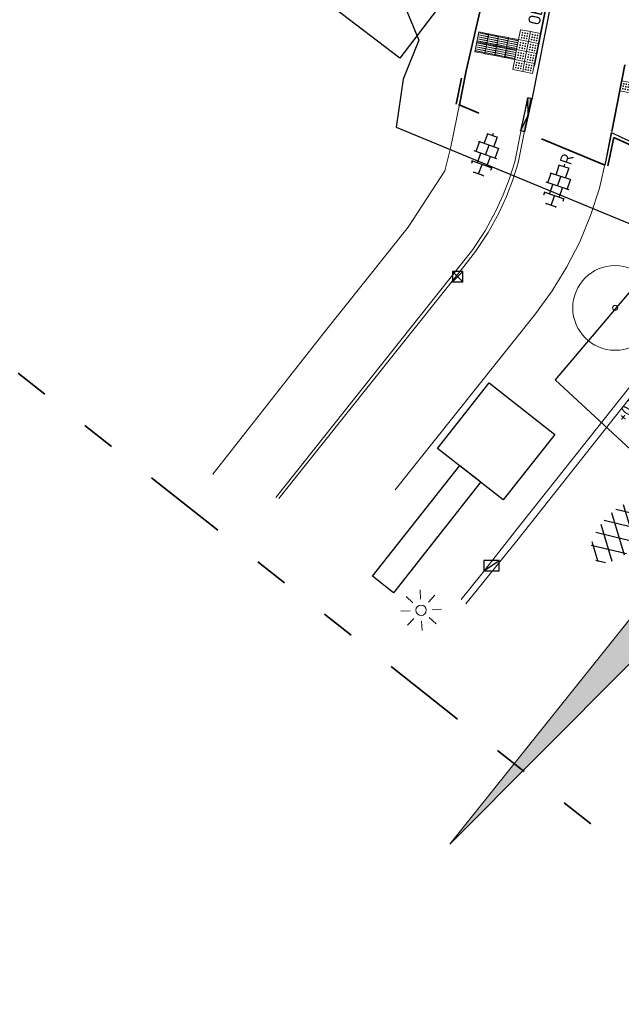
# Model space of a CAD drawing. Header units: metres. Extents: x -1 to 222837, y -2 to 853657.
# Tile 206 of 256: x 111339 to 111357, y 426462 to 426491. Entities that reach past the tile are written whole.
import ezdxf
from ezdxf.enums import TextEntityAlignment as Align

# ---------------------------------------------------------------- set-up
doc = ezdxf.new("R2010")
doc.units = ezdxf.units.M
doc.header["$XCLIPFRAME"] = 0
for name, pattern in [('AL-TEKENBLADGRENS', [11.5, 2.5, -1.5, 1, -1.5, 1, -1.5, 2.5]), ('VH-OPSLUITBAND_100X200', [16, 8, -2, 4, -2]), ('XX-HIDDEN', [4, 2, -2])]:
    doc.linetypes.add(name, pattern=pattern)
for name, color, linetype, lineweight in [('B-ALG', 8, 'Continuous', 5), ('B-GRN-BOOM', 74, 'Continuous', 15), ('B-GRS-WERKGRENS', 4, 'WERKGRENS', 25), ('B-GV-GR-BOOM-S', 95, 'Continuous', 13), ('B-Lichtmast', 8, 'Continuous', 5), ('B-OI-RI-GWA_KOLK-S', 30, 'Continuous', 30), ('B-WE-VH-VERHARDING_ASFALT-S', 252, 'Continuous', 25), ('B-WE-VH-VERHARDING_TEGEL-S', 252, 'Continuous', 25), ('N-WE-VH-KANTOPSLUITING_OB 120 250', 152, 'VH-OPSLUITBAND_100X200', 35), ('N-WE-VH-KANTOPSLUITING_OPSLUITBAND_100X200-G VOETPAD', 150, 'VH-OPSLUITBAND_100X200', 35), ('N-WE-VH-KANTOPSLUITING_RIJWIELPADBAND-G', 7, 'Continuous', 25), ('N-WE-VH-KANTOPSLUITING_VOORKANT OB 120 250', 7, 'Continuous', 25), ('N-WE-VH-MATERIAALGRENS-G', 7, 'XX-HIDDEN', 35), ('N-WE-VW-BLINDENGELEIDEROUTE-Geleidetegel_G', 30, 'Continuous', 18), ('N-WE-VW-BLINDENGELEIDEROUTE-noppentetegel_G', 30, 'Continuous', 18), ('N-WE-VW-MARKERING_LANGS_STREEP-G', 7, 'Continuous', 35), ('Openbaar_verlichtingsobject', 1, 'Continuous', 0), ('X-XX-AL-HOOGTELABEL-T25', 7, 'Continuous', 25), ('X-XX-AL-TEKENBLADGRENS-G blad 2', 7, 'AL-TEKENBLADGRENS', 35)]:
    doc.layers.add(name, color=color, linetype=linetype, lineweight=lineweight)
for name, color, linetype in [('Verkeersbordaanduiding_bladA', 7, 'Continuous'), ('Verloopband naar rijwielpadband', 220, 'Continuous'), ('X-REF', 7, 'Continuous')]:
    doc.layers.add(name, color=color, linetype=linetype)
doc.styles.add('NLCS-ISO', font='NLCS-ISO.ttf')
doc.styles.add('NLCS-ISO-M1000-T25', font='NLCS-ISO.ttf')
doc.styles.add('RPS_18', font='isocp.shx', dxfattribs={"height": 1.8})
doc.linetypes.add('WERKGRENS', pattern='A,2.5,-1,[133,ltypeshp.shx,S=1,R=0,X=-1,Y=0],-1,2.5', length=7)
picture_1 = doc.add_image_def('image1.ecw', size_in_pixel=(400001, 250001))
picture_2 = doc.add_image_def('image2.ecw', size_in_pixel=(120000, 80000))
picture_3 = doc.add_image_def('image6.jpg', size_in_pixel=(765, 757))
picture_4 = doc.add_image_def('image5.jpg', size_in_pixel=(378, 378))
picture_5 = doc.add_image_def('image15.png', size_in_pixel=(67, 354))

# ---------------------------------------------------------------- blocks, each defined once
blk = doc.blocks.new('SVH-TEGEL_300X300_DUN_HALFST_KL-SO')
for p, q in [((-1.84, 1.5), (-1.5, 1.5)), ((-1.5, -1.6), (-1.5, 1.6)), ((0, -1.78), (0, 1.78)), ((0, 1.5), (1.5, 1.5)), ((1.5, -1.6), (1.5, 1.6)), ((-3.08, 0.75), (-3, 0.75)), ((-3, -0.83), (-3, 0.83)), ((-3, 0), (-1.5, 0)), ((-1.5, 0.75), (0, 0.75)), ((0, 0), (1.5, 0)), ((1.5, 0.75), (3, 0.75)), ((3, -0.83), (3, 0.83)), ((3, 0), (3.39, 0)), ((-3.08, -0.75), (-3, -0.75)), ((-1.5, -0.75), (0, -0.75)), ((1.5, -0.75), (3, -0.75)), ((-1.84, -1.5), (-1.5, -1.5)), ((0, -1.5), (1.5, -1.5))]:
    blk.add_line(p, q)
at = {"style": 'NLCS-ISO'}
blk.add_attdef('FORMAAT', text='', height=1.8, dxfattribs=at).set_placement((-3.18, 0), align=Align.MIDDLE_RIGHT)
blk.add_attdef('KLEUR', text='', height=1.8, dxfattribs=at).set_placement((3.49, 0), align=Align.MIDDLE_LEFT)
at = {"style": 'NLCS-ISO', "flags": 1}
blk.add_attdef('FUNCTIE', text='', height=1.8, dxfattribs=at).set_placement((0.12, -3.58), align=Align.MIDDLE_CENTER)
blk = doc.blocks.new('SVH-ASFALT-SO')
at = {"ltscale": 0.1}
for p, q in [((-3.36, 2.17), (-1.83, 4.83)), ((0.36, -0.07), (-2.31, 4.55)), ((-1.91, 0.69), (0.95, 5.64)), ((2.75, -0.22), (-0.47, 5.37)), ((0, 0), (3.27, 5.66)), ((4.87, 0.12), (1.65, 5.7)), ((2.18, -0.23), (5.32, 5.22)), ((6.7, 0.95), (4.04, 5.55)), ((4.66, 0.07), (7.07, 4.25)), ((7.83, 2.99), (7.15, 4.18)), ((-2.72, 1.26), (-3.45, 2.54))]:
    blk.add_line(p, q, dxfattribs=at)
at = {"style": 'NLCS-ISO'}
blk.add_attdef('KLEUR', text='', height=1.8, dxfattribs=at).set_placement((9.49, 2.74), align=Align.MIDDLE_LEFT)
at = {"style": 'NLCS-ISO', "flags": 1}
blk.add_attdef('FUNCTIE', text='', height=1.8, dxfattribs=at).set_placement((0.12, -3.58), align=Align.MIDDLE_CENTER)
blk = doc.blocks.new('SGR-BOOM_01')
at = {"layer": 'B-GRN-BOOM'}
for radius in [2.5, 0.15]:
    blk.add_circle((0, 0), radius, dxfattribs=at)
blk = doc.blocks.new('B-SRI-KOLK_STRAAT_300X300-SO')
at = {"color": 0}
for p, q in [((-0.75, 0), (0.75, 1.5)), ((0.75, 0), (-0.75, 1.5))]:
    blk.add_line(p, q, dxfattribs=at)
blk.add_3dface([(-0.75, 0), (0.75, 0), (0.75, 1.5), (-0.75, 1.5)], dxfattribs=at)
blk = doc.blocks.new('B-SRI-KOLK_TROTTOIR-SO')
at = {"color": 0}
blk.add_line((-1.125, 0), (1.125, 1.5), dxfattribs=at)
blk.add_3dface([(-1.125, 0), (1.125, 0), (1.125, 1.5), (-1.125, 1.5)], dxfattribs=at)
blk = doc.blocks.new('verloopband naar rijwielpadband')
at = {"layer": 'Verloopband naar rijwielpadband', "transparency": 33554559}
h = blk.add_hatch(color=8, dxfattribs=at)
h.dxf.hatch_style = 1
h.paths.add_polyline_path([(0.5, -0.12), (0, 0), (0, -0.12)])
h.paths.add_polyline_path([(1, 0), (0.5, -0.12), (1, -0.12)])
at = {"layer": 'Verloopband naar rijwielpadband', "linetype": 'Continuous'}
for p, q in [((1, 0), (0, 0)), ((1, -0.12), (1, 0))]:
    blk.add_line(p, q, dxfattribs=at)
at = {"layer": 'Verloopband naar rijwielpadband', "linetype": 'Continuous', "flags": 128}
for points in [[(0, -0.12), (0, 0)], [(1, -0.12), (0, -0.12)]]:
    blk.add_lwpolyline(points, dxfattribs=at)
at = {"layer": 'Verloopband naar rijwielpadband', "flags": 128}
blk.add_lwpolyline([(0, 0), (0.5, -0.12), (1, 0)], dxfattribs=at)
blk = doc.blocks.new('bestaand lichtmast')
at = {"layer": 'B-Lichtmast'}
for p, q in [((-0.08, 1.62), (-0.14, 3)), ((-2.22, 2.02), (-1.2, 1.09)), ((1.09, 1.2), (2.02, 2.22)), ((1.62, 0.08), (3, 0.14)), ((-3, -0.14), (-1.62, -0.08)), ((-2.02, -2.22), (-1.09, -1.2)), ((1.2, -1.09), (2.22, -2.02)), ((0.14, -3), (0.08, -1.62))]:
    blk.add_line(p, q, dxfattribs=at)
blk.add_circle((0, 0), 0.77, dxfattribs=at)
blk = doc.blocks.new('Geleidetegel')
at = {"layer": 'N-WE-VW-BLINDENGELEIDEROUTE-Geleidetegel_G', "transparency": 33554585, "flags": 128}
for points in [[(0, 0.3), (0.3, 0.3), (0.3, 0), (0, 0)], [(0.032, 0.292), (0.028, 0.292), (0.028, 0.008), (0.032, 0.008)], [(0.092, 0.292), (0.088, 0.292), (0.088, 0.008), (0.092, 0.008)], [(0.152, 0.292), (0.148, 0.292), (0.148, 0.008), (0.152, 0.008)], [(0.212, 0.292), (0.208, 0.292), (0.208, 0.008), (0.212, 0.008)], [(0.272, 0.292), (0.268, 0.292), (0.268, 0.008), (0.272, 0.008)]]:
    blk.add_lwpolyline(points, close=True, dxfattribs=at)
blk = doc.blocks.new('Noppentegel')
at = {"layer": 'N-WE-VW-BLINDENGELEIDEROUTE-noppentetegel_G', "transparency": 33554585, "flags": 128}
blk.add_lwpolyline([(0, 0.3), (0.3, 0.3), (0.3, 0), (0, 0)], close=True, dxfattribs=at)
at = {"layer": 'N-WE-VW-BLINDENGELEIDEROUTE-noppentetegel_G', "transparency": 33554585}
for centre in [(0.075, 0.225), (0.075, 0.15), (0.075, 0.075), (0.15, 0.225), (0.15, 0.15), (0.15, 0.075), (0.225, 0.225), (0.225, 0.15), (0.225, 0.075)]:
    blk.add_circle(centre, 0.01, dxfattribs=at)

msp = doc.modelspace()

# ---------------------------------------------------------------- hatches: boundary and pattern name
at = {"layer": 'B-ALG', "true_color": 0xa6a6a6}
h = msp.add_hatch(color=253, dxfattribs=at)
h.dxf.hatch_style = 1
h.paths.add_polyline_path([(111360.4784, 426477.8822), (111351.745, 426466.9607), (111361.6332, 426476.8918)])

# ---------------------------------------------------------------- linework, layer by layer
at = {"layer": 'B-ALG', "color": 8}
for points in [[(111344.75, 426477.877), (111347.993, 426482.012), (111350.515, 426485.163), (111351.589, 426486.828), (111351.775, 426487.537), (111352.2182, 426489.7475)], [(111354.0317, 426488.984), (111353.656, 426487.097), (111353.501, 426486.6016), (111353.315, 426486.117), (111353.099, 426485.645), (111352.7798, 426485.0622), (111352.4147, 426484.507), (111352.006, 426483.983), (111346.603, 426477.191)], [(111354.1292, 426488.9436), (111353.755, 426487.065), (111353.6016, 426486.5638), (111353.4156, 426486.0738), (111353.198, 426485.597), (111352.8735, 426485.0073), (111352.5007, 426484.447), (111352.082, 426483.92), (111346.7, 426477.164)], [(111356.5025, 426487.9608), (111356.344, 426487.144), (111356.1525, 426486.3202), (111355.8946, 426485.5148), (111355.572, 426484.733), (111355.1938, 426483.9922), (111354.7575, 426483.284), (111354.266, 426482.613), (111350.132, 426477.414)], [(111352.079, 426474.178), (111352.687, 426474.94), (111353.687, 426476.212), (111357.958, 426481.592), (111358.6821, 426482.5393), (111359.1075, 426483.1095)], [(111352.215, 426474.05), (111353.761, 426475.957), (111358.12, 426481.475), (111358.839, 426482.4237), (111359.2618, 426482.9943)]]:
    msp.add_lwpolyline(points, dxfattribs=at)
at = {"layer": 'B-ALG', "flags": 128}
msp.add_lwpolyline([(111361.1033, 426478.6637), (111351.745, 426466.9607), (111362.3408, 426477.6024)], close=True, dxfattribs=at)
at = {"layer": 'B-GRS-WERKGRENS', "flags": 128}
msp.add_lwpolyline([(110696.0424, 426984.6552), (110683.8611, 426993.0575), (110681.5434, 426989.648), (110647.8047, 426943.6556), (110640.0829, 426933.4366), (110631.1128, 426920.9005, 0.1052077), (110625.3199, 426903.2705), (110623.1195, 426903.1135), (110622.8302, 426899.1404), (110622.8257, 426889.069), (110624.314, 426881.9131), (110619.9478, 426879.8593), (110610.3848, 426873.2075), (110605.3942, 426863.2003), (110609.4478, 426861.4866), (110615.1856, 426858.5041), (110624.3283, 426850.7908), (110624.9802, 426851.6022), (110633.8741, 426844.4563), (110643.0504, 426836.1435), (110655.3674, 426823.3669), (110656.8702, 426821.845), (110655.5569, 426820.1319), (110651.9971, 426815.8251), (110661.0857, 426808.031), (110673.7143, 426797.8916), (110678.9933, 426800.935), (110682.0087, 426797.6368), (110681.3441, 426795.8887), (110682.3406, 426793.9995), (110688.6092, 426792.8127), (110694.4162, 426788.3905), (110707.3498, 426779.7534), (110715.9972, 426773.9651), (110732.7151, 426767.339), (110745.7247, 426763.2028), (110771.1914, 426758.373, 0.0609615), (110771.6742, 426758.3185), (110776.6174, 426758.3652, 0.2032449), (110778.0492, 426758.9882), (110779.3918, 426760.4028), (110780.9873, 426760.4434), (110817.1705, 426756.6066), (110816.6589, 426751.3461), (110815.9469, 426746.519), (110856.8361, 426742.5539), (110868.464, 426743.0015), (110903.6966, 426739.1644), (110904.3848, 426743.7349), (110908.755, 426743.0671), (110933.5332, 426740.8075), (110948.0408, 426738.8473), (110947.4256, 426740.8728), (110946.1413, 426744.2355), (110945.7955, 426745.6803), (110945.6322, 426748.1471), (110946.284, 426749.2657), (110950.55, 426751.1074), (110955.1425, 426754.8833), (110957.03, 426770.6443, -0.1858071), (110962.3439, 426783.753), (110989.6664, 426800.1273), (111094.2752, 426788.8928), (111096.9393, 426786.2536), (111113.387, 426770.3931), (111118.0944, 426765.9923), (111122.4936, 426760.6996), (111125.9314, 426762.8446), (111132.5526, 426748.3003), (111130.756, 426746.1019), (111135.8274, 426730.5828), (111138.6736, 426726.3465), (111145.5036, 426725.3036), (111154.9471, 426706.8249), (111165.7603, 426690.152), (111168.851, 426684.8194, -0.4623624), (111168.5963, 426684.1014), (111167.0071, 426683.4965, 0.420484), (111166.7216, 426682.8413), (111168.1987, 426679.1971, 0.4081062), (111168.8402, 426678.9177), (111171.0563, 426679.7624, -0.3865109), (111171.6824, 426679.5171), (111181.5181, 426659.6501, -0.0508334), (111182.4436, 426652.4704), (111182.0314, 426643.923, 0.1424738), (111183.8712, 426635.0932), (111183.4465, 426634.9245, 0.4355486), (111183.181, 426634.2421), (111186.4656, 426627.4501, 0.391009), (111187.0968, 426627.2017), (111187.7695, 426627.4631, -0.6217047), (111188.6778, 426626.8695), (111191.3536, 426623.2086), (111193.4941, 426621.7053, 0.0312453), (111201.9852, 426616.7325), (111203.0999, 426614.7511), (111204.682, 426609.1244), (111214.9386, 426601.3343), (111217.1204, 426598.7395), (111225.8995, 426589.0359), (111234.1322, 426582.7269), (111239.4891, 426579.6722), (111245.6835, 426577.3486), (111253.4749, 426571.9169), (111263.6, 426564.0526), (111282.5854, 426548.9024), (111301.6692, 426532.7467, 0.3053725), (111302.2245, 426532.6856), (111306.0353, 426534.6841, -0.2980823), (111306.5802, 426534.6315), (111324.4609, 426520.2968), (111328.5947, 426517.3176), (111334.5617, 426512.1897), (111347.6676, 426496.9046), (111348.8032, 426495.5161), (111350.8304, 426490.6816), (111350.3674, 426489.5288), (111350.1567, 426488.113), (111358.3017, 426484.7489), (111354.8474, 426480.6644), (111368.3123, 426468.1831), (111377.3553, 426476.996, 0.1363374), (111383.9435, 426482.7516), (111385.2075, 426486.335, 0.1290898), (111392.5323, 426491.085), (111402.9598, 426500.6813), (111414.8163, 426512.1936), (111417.8476, 426515.9853), (111419.2589, 426514.9338), (111421.3759, 426518.0123), (111420.2224, 426518.9196), (111422.81, 426522.1924), (111426.863, 426530.0682, 0.0350706), (111434.8335, 426544.8206), (111439.2413, 426554.0134, -0.0523081), (111448.8827, 426568.1194, -0.040521), (111456.7487, 426576.4924, -0.0466952), (111473.4248, 426590.6198), (111485.5951, 426597.7662, -0.0126767), (111492.9285, 426600.958), (111508.0649, 426606.5204, 0.4105065), (111508.3639, 426607.1562), (111505.5678, 426615.0734, 0.4168207), (111504.9257, 426615.3769, 0.0905865), (111453.5553, 426585.3427, 0.0753554), (111438.7111, 426569.8858), (111431.5958, 426575.2906), (111449.9864, 426597.6332, -0.0167918), (111466.0879, 426610.5482, -0.0557367), (111491.1449, 426625.909), (111496.7623, 426628.282), (111500.0134, 426627.408), (111496.8382, 426635.2441, 0.4365131), (111496.1526, 426635.5043), (111483.8851, 426629.4186), (111469.1011, 426620.6492), (111459.7603, 426613.6987), (111449.6345, 426605.6254), (111441.1156, 426596.9369), (111429.1984, 426582.1603), (111431.0516, 426580.4575), (111406.3855, 426549.5491), (111397.0353, 426537.6586), (111395.2825, 426538.9636), (111392.9955, 426535.9501), (111394.7182, 426534.652), (111385.0563, 426522.0908), (111383.9989, 426523.6376), (111382.3412, 426528.1461), (111377.4375, 426522.2271), (111374.2352, 426518.6692), (111371.5931, 426517.349), (111368.7588, 426516.8835, -0.1652702), (111368.4414, 426516.9363), (111351.2649, 426526.1508), (111324.3951, 426546.666, -0.3657024), (111324.2558, 426547.2959), (111327.3573, 426553.7283), (111318.6307, 426557.5297), (111316.993, 426553.8053, -0.292044), (111316.5453, 426553.5067), (111315.0912, 426553.4777, -0.1776704), (111314.7655, 426553.5899), (111310.1408, 426557.3558), (111311.2887, 426558.5858), (111304.2587, 426562.7405), (111301.5045, 426560.4492), (111295.9509, 426564.4743), (111281.0543, 426575.6912), (111258.9288, 426592.957), (111249.3591, 426601.8548, -0.343865), (111248.8513, 426603.8594), (111251.0811, 426609.1697), (111244.5637, 426612.1342), (111243.3013, 426609.3809, -0.38751), (111240.247, 426608.7097), (111235.9586, 426611.3734), (111222.8523, 426621.7349, -0.1019607), (111210.3565, 426637.5663), (111200.0165, 426658.1073), (111201.4139, 426658.6408), (111199.3001, 426663.2598), (111197.9906, 426662.7333), (111191.4076, 426676.6319), (111174.4849, 426716.3816), (111175.4097, 426716.7231), (111171.0205, 426729.4174), (111175.0412, 426731.185), (111170.1325, 426742.3426), (111166.2238, 426740.4392, -0.410464), (111165.5682, 426740.6918), (111138.6135, 426800.3934), (111133.3697, 426808.996), (111125.2446, 426812.7715), (111122.0804, 426814.7113), (111120.4075, 426811.7274), (111112.4651, 426815.0539), (111113.977, 426818.0228), (111102.5934, 426823.5257), (111102.2145, 426825.6444), (111101.5386, 426826.104), (111098.4509, 426820.0386), (111098.1228, 426816.7559, -0.4783147), (111097.1304, 426815.9869), (111079.7528, 426814.8965), (111037.4827, 426818.9619), (111036.1483, 426820.676), (111025.3219, 426821.8651, -0.5882687), (111024.7204, 426822.5699), (111025.1154, 426826.7463), (111011.1397, 426828.3732), (111010.5098, 426823.377), (110975.0569, 426827.1641, -0.4227405), (110973.7842, 426826.145), (110972.2564, 426826.4378), (110959.5596, 426833.3734), (110958.1603, 426830.409), (110957.3954, 426829.099), (110954.2397, 426830.6759, 0.4177603), (110954.0263, 426831.7812), (110953.0451, 426832.2923), (110947.7288, 426821.8867, 0.3948319), (110948.0794, 426820.5624), (110946.5009, 426817.2404, 0.3462481), (110946.8876, 426815.8708), (110948.0794, 426815.2823), (110932.6313, 426785.3128), (110928.0532, 426787.6811), (110926.0816, 426783.9946), (110917.98, 426788.1352), (110915.9109, 426784.42), (110924.7467, 426780.0296), (110923.0733, 426776.8554, -0.3567778), (110920.2972, 426775.4672), (110916.1875, 426776.0072), (110915.9141, 426771.5714), (110913.7365, 426768.8555), (110905.8767, 426769.8295), (110900.4014, 426769.4949), (110863.1263, 426773.5086), (110863.2476, 426775.3474), (110848.047, 426776.8987), (110848.3121, 426779.5808), (110834.4844, 426781.2506), (110832.1514, 426778.2107), (110815.8574, 426780.0038), (110815.8584, 426779.1503), (110801.2397, 426780.3392), (110782.6093, 426782.222), (110759.4143, 426784.7077), (110754.5988, 426785.9779), (110742.745, 426787.1149, -0.0827147), (110722.469, 426795.3305), (110715.9744, 426799.6762), (110697.6211, 426814.5447), (110698.7305, 426815.8539), (110693.1992, 426820.2996), (110694.4011, 426821.1956), (110690.4312, 426824.4068), (110689.2759, 426823.1938), (110680.9801, 426829.6825), (110667.8024, 426840.4947), (110648.298, 426856.8491), (110644.9707, 426860.4465), (110640.9767, 426865.7977, -0.1510224), (110633.0251, 426899.4367), (110633.3008, 426902.589), (110632.0835, 426902.7381, -0.0338708), (110634.6762, 426913.6872, -0.0642324), (110643.7421, 426928.4733), (110681.0035, 426978.4881), (110692.6868, 426980.9045)], format="xyb", close=True, dxfattribs=at)
at = {"layer": 'N-WE-VH-KANTOPSLUITING_OB 120 250', "ltscale": 0.6, "flags": 128}
msp.add_lwpolyline([(111353.8578, 426494.4609, -0.2462568), (111354.618, 426491.8965), (111354.038, 426488.9558)], format="xyb", dxfattribs=at)
at = {"layer": 'N-WE-VH-KANTOPSLUITING_OPSLUITBAND_100X200-G VOETPAD', "flags": 128}
for points in [[(111188.4312, 426629.1074), (111188.4312, 426629.1074, 0.1422239), (111194.1165, 426622.5826), (111204.8439, 426615.6842, -0.0632586), (111207.6401, 426613.3393), (111208.1672, 426612.7697, 0.0424097), (111216.5129, 426605.2046), (111219.8213, 426602.6811), (111221.3505, 426601.5148), (111221.6437, 426601.2912, -0.049389), (111228.0558, 426595.3141), (111228.7077, 426594.5735, 0.0990195), (111240.2531, 426585.7674), (111241.1397, 426585.3345, -0.0478879), (111248.3872, 426580.8919, -0.0014975), (111248.5996, 426580.731), (111250.6097, 426579.1977), (111250.7406, 426579.0979), (111251.2649, 426578.698), (111293.4173, 426546.5469), (111296.1802, 426544.4396), (111296.5217, 426544.1707), (111311.9541, 426532.0205), (111315.8559, 426528.9486), (111333.5368, 426515.0281, -0.0514772), (111336.4093, 426512.2437), (111351.7362, 426493.9771, 0.0257042), (111352.8226, 426492.8097), (111352.1266, 426489.7951), (111351.9244, 426488.7909)], [(111356.4074, 426486.9753), (111356.5834, 426487.813, 0.0279933), (111361.1129, 426486.0016, 0.0287184)]]:
    msp.add_lwpolyline(points, format="xyb", dxfattribs=at)
at = {"layer": 'N-WE-VH-KANTOPSLUITING_RIJWIELPADBAND-G', "flags": 128}
msp.add_lwpolyline([(111356.5115, 426487.9571), (111356.3096, 426486.9959)], dxfattribs=at)
msp.add_lwpolyline([(111356.5115, 426487.9571, 0.0288899), (111361.173, 426486.0869, 0.0288899)], format="xyb", dxfattribs=at)
at = {"layer": 'N-WE-VH-KANTOPSLUITING_VOORKANT OB 120 250', "flags": 128}
msp.add_lwpolyline([(111353.947, 426494.5413, -0.2458639), (111354.7357, 426491.8733), (111354.1558, 426488.9326)], format="xyb", dxfattribs=at)
at = {"layer": 'N-WE-VH-MATERIAALGRENS-G', "flags": 128}
msp.add_lwpolyline([(111363.128, 426489.6569, -0.0356807), (111357.893, 426491.7293, 0.490587), (111357.1857, 426491.3755), (111356.5115, 426487.9571)], format="xyb", dxfattribs=at)
msp.add_lwpolyline([(111356.2932, 426487.0026), (111351.9976, 426488.7814)], dxfattribs=at)
at = {"layer": 'N-WE-VW-MARKERING_LANGS_STREEP-G', "flags": 128}
msp.add_lwpolyline([(111352.0225, 426488.7711), (111352.2244, 426489.774), (111352.9327, 426492.8424)], dxfattribs=at)
at = {"layer": 'X-XX-AL-TEKENBLADGRENS-G blad 2', "color": 4, "flags": 128}
msp.add_lwpolyline([(111324.6444, 426597.2113), (111437.4824, 426508.3721), (111386.4284, 426443.5265), (111273.5904, 426532.3657)], close=True, dxfattribs=at)

# ---------------------------------------------------------------- block references
at = {"layer": 'B-GV-GR-BOOM-S', "xscale": 0.5, "yscale": 0.5, "zscale": 0.5}
msp.add_blockref('SGR-BOOM_01', (111356.618, 426482.784, 0.175), dxfattribs=at)
at = {"layer": 'B-OI-RI-GWA_KOLK-S', "xscale": 0.1999999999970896, "yscale": 0.1999999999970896, "zscale": 0.1999999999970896}
for name, p in [('B-SRI-KOLK_STRAAT_300X300-SO', (111351.97, 426483.554, 0.016)), ('B-SRI-KOLK_STRAAT_300X300-SO', (111351.97, 426483.554, 0.016)), ('B-SRI-KOLK_TROTTOIR-SO', (111352.973, 426475.03, 0.372)), ('B-SRI-KOLK_TROTTOIR-SO', (111352.973, 426475.03, 0.372))]:
    msp.add_blockref(name, p, dxfattribs=at)
at = {"layer": 'B-WE-VH-VERHARDING_ASFALT-S', "xscale": 0.2, "yscale": 0.2, "zscale": 0.2, "rotation": 46.64116349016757}
msp.add_blockref('SVH-ASFALT-SO', (111356.8924, 426475.4853), dxfattribs=at)
at = {"layer": 'B-WE-VH-VERHARDING_TEGEL-S', "xscale": 0.2000000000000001, "yscale": 0.2000000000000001, "zscale": 0.2000000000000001, "rotation": 70.0997390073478}
msp.add_blockref('SVH-TEGEL_300X300_DUN_HALFST_KL-SO', (111352.7953, 426487.2992), dxfattribs=at)
at = {"layer": 'B-WE-VH-VERHARDING_TEGEL-S'}
ref = msp.add_blockref('SVH-TEGEL_300X300_DUN_HALFST_KL-SO', (111354.9201, 426486.3767), dxfattribs=dict(at, xscale=0.2, yscale=0.2, zscale=0.2, rotation=71.45151030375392))
ref.add_attrib('KLEUR', 'R', dxfattribs={"layer": '0', "height": 0.36, "rotation": 71.45151, "style": 'NLCS-ISO'}).set_placement((111355.1424, 426487.0393), align=Align.MIDDLE_LEFT)
at = {"layer": 'N-WE-VW-BLINDENGELEIDEROUTE-Geleidetegel_G', "rotation": 258.8434243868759}
for p in [(111352.5921, 426490.9316), (111352.8867, 426490.8726), (111353.181, 426490.8145), (111352.5332, 426490.6374), (111352.8278, 426490.5784), (111353.1221, 426490.5204), (111353.4756, 426490.7555), (111353.4167, 426490.4614)]:
    msp.add_blockref('Geleidetegel', p, dxfattribs=at)
at = {"layer": 'N-WE-VW-BLINDENGELEIDEROUTE-noppentetegel_G', "rotation": 258.8434243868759}
for p in [(111353.828, 426490.9918), (111354.1223, 426490.9337), (111353.77, 426490.6975), (111354.0643, 426490.6394), (111353.7119, 426490.4031), (111354.0062, 426490.3451), (111353.6539, 426490.1088), (111353.9482, 426490.0508), (111356.8139, 426489.4856)]:
    msp.add_blockref('Noppentegel', p, dxfattribs=at)
at = {"layer": 'Openbaar_verlichtingsobject', "color": 1, "lineweight": 13, "xscale": 0.2, "yscale": 0.2, "zscale": 0.2}
msp.add_blockref('bestaand lichtmast', (111350.8931, 426473.8646), dxfattribs=at)
at = {"layer": 'Verloopband naar rijwielpadband', "rotation": 77.39772290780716}
msp.add_blockref('verloopband naar rijwielpadband', (111353.8245, 426488.0035), dxfattribs=at)

# ---------------------------------------------------------------- texts
at = {"layer": 'B-ALG', "linetype": 'Continuous', "lineweight": -3, "style": 'RPS_18'}
msp.add_text('+0.08', height=0.36, rotation=52.19196, dxfattribs=at).set_placement((111356.9856, 426479.3146), align=Align.BOTTOM_LEFT)
at = {"layer": 'X-XX-AL-HOOGTELABEL-T25', "insert": (111354.0329, 426491.1762), "char_height": 0.36, "attachment_point": 1, "rotation": 77.38895, "style": 'NLCS-ISO-M1000-T25'}
msp.add_mtext_dynamic_manual_height_columns('\\pt0.72;OB12', width=2.935624, gutter_width=2.5, heights=[0], dxfattribs=at)

# ---------------------------------------------------------------- pictures from other files: only their frames are drawn
at = {"layer": 'Verkeersbordaanduiding_bladA'}
image = msp.add_image(picture_3, insert=(111348.3277, 426491.6272, -6.4024), size_in_units=(2.4336, 2.4081), rotation=-37.33404, dxfattribs=at)
image.dxf.flags = 7
image = msp.add_image(picture_4, insert=(111351.3787, 426478.6393, -6.4024), size_in_units=(2.461, 2.461), rotation=-38.21394, dxfattribs=at)
image.dxf.flags = 7
image = msp.add_image(picture_5, insert=(111349.4618, 426474.8651, -6.4024), size_in_units=(0.7878, 4.1625), rotation=-38.21394, dxfattribs=at)
image.dxf.flags = 7
at = {"layer": 'X-REF'}
image = msp.add_image(picture_1, insert=(100000.0001, 424999.9001), size_in_units=(40000, 25000.0375), dxfattribs=at)
image.set_boundary_path([(93497.8255, 208977.5368), (156894.5073, 250000.5)])
image = msp.add_image(picture_2, insert=(109499.5231, 424999.9595), size_in_units=(6001.8618, 4001.2412), dxfattribs=at)
image.dxf.flags = 7

doc.saveas('drawing.dxf')
